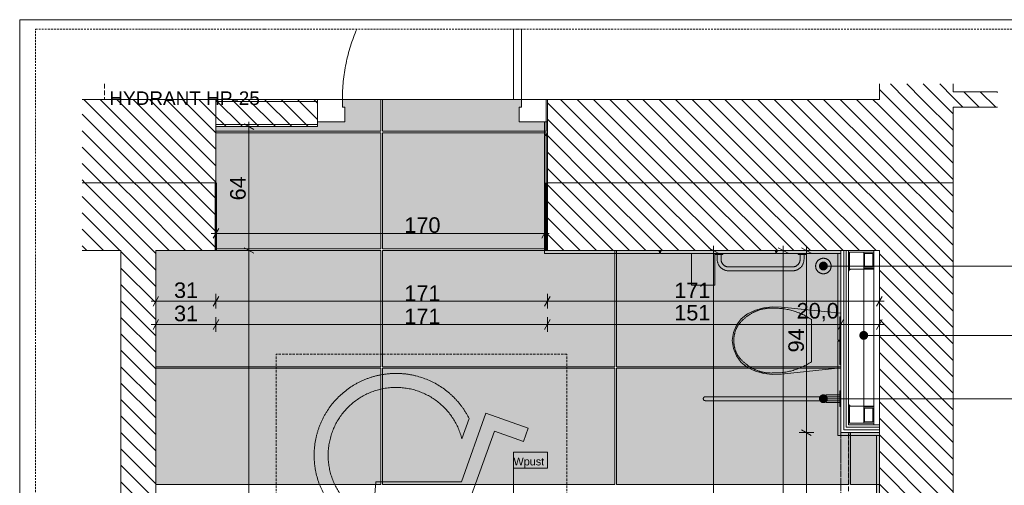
# Model space of a CAD drawing. Extents: x 180 to 4140, y 54 to 2910.
# Tile 9 of 10: x 180 to 2721, y 1708 to 2910. Entities that reach past the tile are written whole.
import ezdxf
from ezdxf.xclip import XClip

# ---------------------------------------------------------------- set-up
doc = ezdxf.new("R2010")
doc.units = 0
doc.header["$MEASUREMENT"] = 0
doc.header["$XCLIPFRAME"] = 0
for name, pattern in [('Krawędzie ukryte', [34, 24, -10]), ('Przerywana długa', [78, 50, -28]), ('Przerywana gęsta', [18, 12, -6])]:
    doc.linetypes.add(name, pattern=pattern)
for name, color, linetype in [('230-A Ściany działowe', 7, 'Continuous'), ('231-A Ściany działowe - projektowane', 7, 'Continuous'), ('300-W Płytki podłogi', 7, 'Continuous'), ('300-W Płytki wnętrza', 7, 'Continuous'), ('320-W Umeblowanie', 7, 'Continuous'), ('331-W Wyposażenie stałe - łazienka', 7, 'Continuous'), ('332-W Wyposażenie dodatkowe - łazienka', 7, 'Continuous'), ('399-W Wymiary i opisy', 7, 'Continuous'), ('420-K Ściany', 7, 'Continuous'), ('422-K ściany etap 2', 7, 'Continuous'), ('460-K Stropy - wymieniane warstwy', 7, 'Continuous'), ('810-G Ogólne', 7, 'Continuous'), ('815-G Ppoż etap 1', 7, 'Continuous'), ('820-G Rysunki Obrazki', 7, 'Continuous'), ('840-G Znaczniki ogólne', 7, 'Continuous')]:
    doc.layers.add(name, color=color, linetype=linetype)
doc.styles.add('STYL_AUTOMATYCZNY_2', font='arial.ttf')
doc.styles.add('STYL_AUTOMATYCZNY_3', font='arial.ttf')
pattern_1 = [(135, (-3336.16, -21530.758), (21.213203, 21.213203), [])]
pattern_2 = [(45, (-3336.16, -21530.76), (-88.38835, 88.38835), []), (45, (-3353.84, -21513.08), (-88.38835, 88.38835), []), (45, (-3371.52, -21495.4), (-88.38835, 88.38835), [])]
pattern_3 = [(0, (-3336.16, -21530.758), (0, 37.5), [0, -37.5])]

# ---------------------------------------------------------------- blocks, each defined once
blk = doc.blocks.new('*X2')
at = {"layer": '300-W Płytki podłogi', "linetype": 'Continuous', "lineweight": 25}
blk.add_hatch(color=150, dxfattribs=at).paths.add_polyline_path([(531.3, 2014.2), (1112.1, 2014.2), (1112.1, 2314.2), (531.3, 2314.2)])
blk = doc.blocks.new('*X3')
at = {"layer": '300-W Płytki podłogi', "linetype": 'Continuous', "lineweight": 25}
blk.add_hatch(color=150, dxfattribs=at).paths.add_polyline_path([(1716.1, 2014.2), (1716.1, 2314.2), (1116.1, 2314.2), (1116.1, 2014.2)])
blk = doc.blocks.new('*X4')
at = {"layer": '300-W Płytki podłogi', "linetype": 'Continuous', "lineweight": 25}
blk.add_hatch(color=150, dxfattribs=at).paths.add_polyline_path([(1716.1, 1710.2), (1716.1, 2010.2), (1116.1, 2010.2), (1116.1, 1710.2)])
blk = doc.blocks.new('*X5')
at = {"layer": '300-W Płytki podłogi', "linetype": 'Continuous', "lineweight": 25}
blk.add_hatch(color=150, dxfattribs=at).paths.add_polyline_path([(531.3, 1710.2), (1112.1, 1710.2), (1112.1, 2010.2), (531.3, 2010.2)])
blk = doc.blocks.new('*X14')
at = {"layer": '300-W Płytki podłogi', "linetype": 'Continuous', "lineweight": 25}
blk.add_hatch(color=150, dxfattribs=at).paths.add_polyline_path([(1720.1, 2014.2), (2299.1, 2014.2), (2299.1, 2314.2), (1720.1, 2314.2)])
blk = doc.blocks.new('*X15')
at = {"layer": '300-W Płytki podłogi', "linetype": 'Continuous', "lineweight": 25}
blk.add_hatch(color=150, dxfattribs=at).paths.add_polyline_path([(1720.1, 1710.2), (2320.1, 1710.2), (2320.1, 1844.2), (2299.1, 1844.2), (2299.1, 2010.2), (1720.1, 2010.2)])
blk = doc.blocks.new('*X20')
at = {"layer": '300-W Płytki podłogi', "linetype": 'Continuous', "lineweight": 25}
blk.add_hatch(color=150, dxfattribs=at).paths.add_polyline_path([(2398.8, 1844.2), (2324.1, 1844.2), (2324.1, 1710.2), (2398.8, 1710.2)])
blk = doc.blocks.new('*X25')
at = {"layer": '300-W Płytki podłogi', "linetype": 'Continuous', "lineweight": 25}
blk.add_hatch(color=150, dxfattribs=at).paths.add_polyline_path([(686.3, 2494.2), (686.3, 2318.2), (1112.1, 2318.2), (1112.1, 2618.2), (686.3, 2618.2)])
blk = doc.blocks.new('*X26')
at = {"layer": '300-W Płytki podłogi', "linetype": 'Continuous', "lineweight": 25}
blk.add_hatch(color=150, dxfattribs=at).paths.add_polyline_path([(1538.8, 2318.2), (1538.8, 2618.2), (1116.1, 2618.2), (1116.1, 2318.2)])
blk = doc.blocks.new('*X27')
at = {"layer": '300-W Płytki podłogi', "linetype": 'Continuous', "lineweight": 25}
blk.add_hatch(color=150, dxfattribs=at).paths.add_polyline_path([(686.3, 2622.2), (1112.1, 2622.2), (1112.1, 2704.2), (1012.8, 2704.2), (1012.8, 2684.2), (1018.8, 2684.2), (1018.8, 2646.7), (948.8, 2646.7), (948.8, 2634.2), (686.3, 2634.2)])
blk = doc.blocks.new('*X28')
at = {"layer": '300-W Płytki podłogi', "linetype": 'Continuous', "lineweight": 25}
blk.add_hatch(color=150, dxfattribs=at).paths.add_polyline_path([(1474.8, 2704.2), (1116.1, 2704.2), (1116.1, 2622.2), (1538.8, 2622.2), (1538.8, 2646.7), (1468.8, 2646.7), (1468.8, 2684.2), (1474.8, 2684.2)])
blk = doc.blocks.new('Rysunek_1_1', base_point=(-3336.2, -21530.8))
at = {"layer": '230-A Ściany działowe', "linetype": 'Continuous', "lineweight": 0}
h = blk.add_hatch(dxfattribs=at)
h.set_pattern_fill('Gips_0001', color=94, style=0, pattern_type=2)
h.set_pattern_definition(pattern_3)
h.paths.add_polyline_path([(2312.9, 1858), (2312.9, 2314.2), (2306.6, 2314.2), (2306.6, 1858)])
h = blk.add_hatch(dxfattribs=at)
h.set_pattern_fill('Gips_0001', color=94, style=0, pattern_type=2)
h.set_pattern_definition(pattern_3)
h.paths.add_polyline_path([(2319.1, 1864.2), (2319.1, 2314.2), (2312.9, 2314.2), (2312.9, 1864.2)])
h = blk.add_hatch(dxfattribs=at)
h.set_pattern_fill('Gips_0001', color=94, style=0, pattern_type=2)
h.set_pattern_definition(pattern_3)
h.paths.add_polyline_path([(2312.9, 1858), (2306.6, 1851.7), (2312.9, 1851.7)])
h = blk.add_hatch(dxfattribs=at)
h.set_pattern_fill('Gips_0001', color=94, style=0, pattern_type=2)
h.set_pattern_definition(pattern_3)
h.paths.add_polyline_path([(2306.6, 1858), (2306.6, 1851.7), (2312.9, 1858)])
h = blk.add_hatch(dxfattribs=at)
h.set_pattern_fill('Gips_0001', color=94, style=0, pattern_type=2)
h.set_pattern_definition(pattern_3)
h.paths.add_polyline_path([(2319.1, 1864.2), (2312.9, 1858), (2319.1, 1858)])
h = blk.add_hatch(dxfattribs=at)
h.set_pattern_fill('Gips_0001', color=94, style=0, pattern_type=2)
h.set_pattern_definition(pattern_3)
h.paths.add_polyline_path([(2312.9, 1864.2), (2312.9, 1858), (2319.1, 1864.2)])
at = {"layer": '231-A Ściany działowe - projektowane', "linetype": 'Continuous', "lineweight": 0}
h = blk.add_hatch(dxfattribs=at)
h.set_pattern_fill('Gips_0001', color=94, style=0, pattern_type=2)
h.set_pattern_definition(pattern_3)
h.paths.add_polyline_path([(2312.9, 1851.7), (2398.8, 1851.7), (2398.8, 1858), (2312.9, 1858)])
h = blk.add_hatch(dxfattribs=at)
h.set_pattern_fill('Gips_0001', color=94, style=0, pattern_type=2)
h.set_pattern_definition(pattern_3)
h.paths.add_polyline_path([(2319.1, 1858), (2398.8, 1858), (2398.8, 1864.2), (2319.1, 1864.2)])
at = {"layer": '300-W Płytki wnętrza', "linetype": 'Continuous', "lineweight": 0, "true_color": 0xbedebe}
for points in [[(1541.9, 2613.2), (1541.9, 2646.7), (1534.4, 2646.7), (1534.4, 2613.2)], [(1541.9, 2314.2), (1541.9, 2611.2), (1534.4, 2611.2), (1534.4, 2314.2)], [(1534.4, 2314.2), (1534.4, 2306.7), (1831.4, 2306.7), (1831.4, 2314.2)], [(1833.4, 2314.2), (1833.4, 2306.7), (2131.4, 2306.7), (2131.4, 2314.2)], [(2133.4, 2314.2), (2133.4, 2306.7), (2299.1, 2306.7), (2299.1, 2314.2)], [(2299.1, 2082.7), (2299.1, 2306.7), (2291.6, 2306.7), (2291.6, 2082.7)], [(2299.1, 1836.7), (2299.1, 2080.7), (2291.6, 2080.7), (2291.6, 1836.7)], [(2398.8, 1844.2), (2299.1, 1844.2), (2299.1, 1836.7), (2398.8, 1836.7)], [(2398.8, 1836.7), (2391.3, 1836.7), (2391.3, 1538.7), (2398.8, 1538.7)]]:
    blk.add_hatch(color=9, dxfattribs=at).paths.add_polyline_path(points)
at = {"layer": '300-W Płytki wnętrza', "linetype": 'Continuous', "lineweight": 0}
h = blk.add_hatch(dxfattribs=at)
h.set_pattern_fill('Aluminium_0001', color=94, style=0, pattern_type=2)
h.set_pattern_definition(pattern_2)
h.paths.add_polyline_path([(1540.6, 2610.2), (1540.6, 2614.2), (1538.1, 2614.2), (1538.1, 2610.2)])
h = blk.add_hatch(dxfattribs=at)
h.set_pattern_fill('Aluminium_0001', color=94, style=0, pattern_type=2)
h.set_pattern_definition(pattern_2)
h.paths.add_polyline_path([(1830.4, 2313), (1830.4, 2310.5), (1834.4, 2310.5), (1834.4, 2313)])
h = blk.add_hatch(dxfattribs=at)
h.set_pattern_fill('Aluminium_0001', color=94, style=0, pattern_type=2)
h.set_pattern_definition(pattern_2)
h.paths.add_polyline_path([(2130.4, 2313), (2130.4, 2310.5), (2134.4, 2310.5), (2134.4, 2313)])
h = blk.add_hatch(dxfattribs=at)
h.set_pattern_fill('Aluminium_0001', color=94, style=0, pattern_type=2)
h.set_pattern_definition(pattern_2)
h.paths.add_polyline_path([(2297.9, 2079.7), (2297.9, 2083.7), (2295.4, 2083.7), (2295.4, 2079.7)])
at = {"layer": '420-K Ściany', "linetype": 'Continuous', "lineweight": 13}
h = blk.add_hatch(dxfattribs=at)
h.set_pattern_fill('Ściany_istniejące_0001', color=8, style=0, pattern_type=2)
h.set_pattern_definition(pattern_1)
h.paths.add_polyline_path([(2588.8, 2744.1), (2398.8, 2744.1), (2398.8, 2704.2), (2588.8, 2704.2)])
h = blk.add_hatch(dxfattribs=at)
h.set_pattern_fill('Ściany_istniejące_0001', color=8, style=0, pattern_type=2)
h.set_pattern_definition(pattern_1)
h.paths.add_polyline_path([(2703.5, 2724.2), (2588.8, 2724.2), (2588.8, 2684.2), (2703.5, 2684.2)])
h = blk.add_hatch(dxfattribs=at)
h.set_pattern_fill('Ściany_istniejące_0001', color=8, style=0, pattern_type=2)
h.set_pattern_definition(pattern_1)
h.paths.add_polyline_path([(341.3, 2704.2), (341.3, 2489.2), (686.3, 2489.2), (686.3, 2704.2)])
h = blk.add_hatch(dxfattribs=at)
h.set_pattern_fill('Ściany_istniejące_0001', color=8, style=0, pattern_type=2)
h.set_pattern_definition(pattern_1)
h.paths.add_polyline_path([(2398.8, 2704.2), (1541.9, 2704.2), (1541.9, 2489.2), (2398.8, 2489.2)])
h = blk.add_hatch(dxfattribs=at)
h.set_pattern_fill('Ściany_istniejące_0001', color=8, style=0, pattern_type=2)
h.set_pattern_definition(pattern_1)
h.paths.add_polyline_path([(2398.8, 2704.2), (2588.8, 2489.2), (2588.8, 2704.2)])
h = blk.add_hatch(dxfattribs=at)
h.set_pattern_fill('Ściany_istniejące_0001', color=8, style=0, pattern_type=2)
h.set_pattern_definition(pattern_1)
h.paths.add_polyline_path([(2398.8, 2489.2), (2588.8, 2489.2), (2398.8, 2704.2)])
h = blk.add_hatch(dxfattribs=at)
h.set_pattern_fill('Ściany_istniejące_0001', color=8, style=0, pattern_type=2)
h.set_pattern_definition(pattern_1)
h.paths.add_polyline_path([(2398.8, 2489.2), (1541.9, 2489.2), (1541.9, 2314.2), (2398.8, 2314.2)])
h = blk.add_hatch(dxfattribs=at)
h.set_pattern_fill('Ściany_istniejące_0001', color=8, style=0, pattern_type=2)
h.set_pattern_definition(pattern_1)
h.paths.add_polyline_path([(2398.8, 2489.2), (2398.8, 2314.2), (2588.8, 2489.2)])
h = blk.add_hatch(dxfattribs=at)
h.set_pattern_fill('Ściany_istniejące_0001', color=8, style=0, pattern_type=2)
h.set_pattern_definition(pattern_1)
h.paths.add_polyline_path([(2398.8, 2314.2), (2588.8, 2314.2), (2588.8, 2489.2)])
h = blk.add_hatch(dxfattribs=at)
h.set_pattern_fill('Ściany_istniejące_0001', color=8, style=0, pattern_type=2)
h.set_pattern_definition(pattern_1)
h.paths.add_polyline_path([(441.3, 2314.2), (441.3, 414.2), (531.3, 414.2), (531.3, 2314.2)])
h = blk.add_hatch(dxfattribs=at)
h.set_pattern_fill('Ściany_istniejące_0001', color=8, style=0, pattern_type=2)
h.set_pattern_definition(pattern_1)
h.paths.add_polyline_path([(2398.8, 1161.7), (2513.8, 1161.7), (2538.8, 1161.7), (2588.8, 1161.7), (2588.8, 2314.2), (2398.8, 2314.2)])
at = {"layer": '422-K ściany etap 2', "linetype": 'Continuous', "lineweight": 13}
h = blk.add_hatch(dxfattribs=at)
h.set_pattern_fill('Ściany_istniejące_0001', color=8, style=0, pattern_type=2)
h.set_pattern_definition(pattern_1)
h.paths.add_polyline_path([(948.8, 2704.2), (686.3, 2704.2), (686.3, 2699.2), (948.8, 2699.2)])
h = blk.add_hatch(dxfattribs=at)
h.set_pattern_fill('Ściany_istniejące_0001', color=8, style=0, pattern_type=2)
h.set_pattern_definition(pattern_1)
h.paths.add_polyline_path([(686.3, 2639.2), (948.8, 2639.2), (948.8, 2699.2), (686.3, 2699.2)])
h = blk.add_hatch(dxfattribs=at)
h.set_pattern_fill('Ściany_istniejące_0001', color=8, style=0, pattern_type=2)
h.set_pattern_definition(pattern_1)
h.paths.add_polyline_path([(686.3, 2634.2), (948.8, 2634.2), (948.8, 2639.2), (686.3, 2639.2)])
h = blk.add_hatch(dxfattribs=at)
h.set_pattern_fill('Ściany_istniejące_0001', color=8, style=0, pattern_type=2)
h.set_pattern_definition(pattern_1)
h.paths.add_polyline_path([(486.3, 2489.2), (341.3, 2489.2), (341.3, 2314.2), (486.3, 2314.2)])
h = blk.add_hatch(dxfattribs=at)
h.set_pattern_fill('Ściany_istniejące_0001', color=8, style=0, pattern_type=2)
h.set_pattern_definition(pattern_1)
h.paths.add_polyline_path([(486.3, 2314.2), (686.3, 2314.2), (686.3, 2489.2), (486.3, 2489.2)])
at = {"layer": '820-G Rysunki Obrazki', "linetype": 'Continuous', "lineweight": 13}
for points in [[(2244.1, 2274.2), (2244.9, 2270.4), (2247, 2267.2), (2250.3, 2265), (2254.1, 2264.2), (2257.9, 2265), (2261.2, 2267.2), (2263.3, 2270.4), (2264.1, 2274.2), (2263.3, 2278.1), (2261.2, 2281.3), (2257.9, 2283.5), (2254.1, 2284.2), (2250.3, 2283.5), (2247, 2281.3), (2244.9, 2278.1)], [(2348.3, 2095.2), (2349.1, 2091.3), (2351.3, 2088.1), (2354.5, 2085.9), (2358.3, 2085.2), (2362.2, 2085.9), (2365.4, 2088.1), (2367.6, 2091.3), (2368.3, 2095.2), (2367.6, 2099), (2365.4, 2102.2), (2362.2, 2104.4), (2358.3, 2105.2), (2354.5, 2104.4), (2351.3, 2102.2), (2349.1, 2099)], [(2244.1, 1931.7), (2244.9, 1927.9), (2247, 1924.7), (2250.3, 1922.5), (2254.1, 1921.7), (2257.9, 1922.5), (2261.2, 1924.7), (2263.3, 1927.9), (2264.1, 1931.7), (2263.3, 1935.6), (2261.2, 1938.8), (2257.9, 1941), (2254.1, 1941.7), (2250.3, 1941), (2247, 1938.8), (2244.9, 1935.6)]]:
    blk.add_hatch(color=154, dxfattribs=at).paths.add_polyline_path(points)
at = {"layer": '230-A Ściany działowe', "color": 94, "linetype": 'Continuous', "lineweight": 0, "ltscale": 0.5}
for p, q in [((2306.6, 1851.7), (2306.6, 2314.2)), ((2312.9, 1858), (2312.9, 2314.2))]:
    blk.add_line(p, q, dxfattribs=at)
at = {"layer": '230-A Ściany działowe', "color": 94, "linetype": 'Continuous', "lineweight": 0, "ltscale": 0.5, "flags": 128}
for points in [[(2299.1, 2314.2), (2306.6, 2314.2)], [(2299.1, 2314.2), (2299.1, 1844.2)], [(2306.6, 2314.2), (2312.9, 2314.2)], [(2312.9, 2314.2), (2319.1, 2314.2)], [(2319.1, 1864.2), (2319.1, 2314.2)]]:
    blk.add_lwpolyline(points, dxfattribs=at)
at = {"layer": '230-A Ściany działowe', "color": 94, "linetype": 'Krawędzie ukryte', "lineweight": 0, "ltscale": 0.5, "flags": 128}
for points in [[(2299.1, 1844.2), (2306.6, 1844.2)], [(2299.1, 1844.2), (2299.1, 539.2)], [(2306.6, 1844.2), (2312.9, 1844.2)], [(2312.9, 1844.2), (2319.1, 1844.2)], [(2319.1, 639.2), (2319.1, 1844.2)]]:
    blk.add_lwpolyline(points, dxfattribs=at)
at = {"layer": '231-A Ściany działowe - projektowane', "color": 94, "linetype": 'Continuous', "lineweight": 0, "ltscale": 0.5}
for p, q in [((2398.8, 1858), (2312.9, 1858)), ((2306.6, 1851.7), (2312.9, 1851.7)), ((2306.6, 1851.7), (2312.9, 1851.7)), ((2398.8, 1851.7), (2312.9, 1851.7))]:
    blk.add_line(p, q, dxfattribs=at)
at = {"layer": '231-A Ściany działowe - projektowane', "color": 94, "linetype": 'Continuous', "lineweight": 0, "ltscale": 0.5, "flags": 128}
for points in [[(2398.8, 1864.2), (2319.1, 1864.2)], [(2398.8, 1858), (2398.8, 1864.2)], [(2398.8, 1851.7), (2398.8, 1858)], [(2299.1, 1844.2), (2306.6, 1844.2)], [(2306.6, 1844.2), (2398.8, 1844.2)], [(2398.8, 1844.2), (2398.8, 1851.7)]]:
    blk.add_lwpolyline(points, dxfattribs=at)
at = {"layer": '300-W Płytki podłogi', "color": 150, "linetype": 'Continuous', "lineweight": 5, "ltscale": 0.5, "flags": 128}
for points in [[(686.3, 2622.2), (1112.1, 2622.2), (1112.1, 2704.2), (1012.8, 2704.2), (1012.8, 2684.2), (1018.8, 2684.2), (1018.8, 2646.7), (948.8, 2646.7), (948.8, 2634.2), (686.3, 2634.2)], [(1474.8, 2704.2), (1474.8, 2684.2), (1468.8, 2684.2), (1468.8, 2646.7), (1538.8, 2646.7), (1538.8, 2622.2), (1116.1, 2622.2), (1116.1, 2704.2)], [(686.3, 2494.2), (686.3, 2618.2), (1112.1, 2618.2), (1112.1, 2318.2), (686.3, 2318.2)], [(1538.8, 2318.2), (1538.8, 2618.2), (1116.1, 2618.2), (1116.1, 2318.2)], [(531.3, 2014.2), (531.3, 2314.2), (1112.1, 2314.2), (1112.1, 2014.2)], [(1716.1, 2014.2), (1716.1, 2314.2), (1116.1, 2314.2), (1116.1, 2014.2)], [(1720.1, 2014.2), (1720.1, 2314.2), (2299.1, 2314.2), (2299.1, 2014.2)], [(531.3, 1710.2), (531.3, 2010.2), (1112.1, 2010.2), (1112.1, 1710.2)], [(1716.1, 1710.2), (1716.1, 2010.2), (1116.1, 2010.2), (1116.1, 1710.2)], [(1720.1, 1710.2), (1720.1, 2010.2), (2299.1, 2010.2), (2299.1, 1844.2), (2320.1, 1844.2), (2320.1, 1710.2)], [(2398.8, 1844.2), (2398.8, 1710.2), (2324.1, 1710.2), (2324.1, 1844.2)]]:
    blk.add_lwpolyline(points, close=True, dxfattribs=at)
at = {"layer": '300-W Płytki wnętrza', "color": 94, "linetype": 'Continuous', "lineweight": 0, "ltscale": 0.5}
for p, q in [((1541.9, 2646.7), (1534.4, 2646.7)), ((1534.4, 2646.7), (1534.4, 2613.2)), ((1541.9, 2646.7), (1541.9, 2613.2)), ((1541.9, 2613.2), (1534.4, 2613.2)), ((1534.4, 2611.2), (1534.4, 2314.2)), ((1541.9, 2611.2), (1534.4, 2611.2)), ((1538.1, 2614.2), (1538.1, 2610.2)), ((1540.6, 2614.2), (1538.1, 2614.2)), ((1540.6, 2610.2), (1538.1, 2610.2)), ((1540.6, 2614.2), (1540.6, 2610.2)), ((1541.9, 2611.2), (1541.9, 2314.2)), ((1541.9, 2314.2), (1534.4, 2314.2)), ((1534.4, 2314.2), (1534.4, 2306.7)), ((1831.4, 2314.2), (1534.4, 2314.2)), ((1830.4, 2313), (1830.4, 2310.5)), ((1834.4, 2313), (1830.4, 2313)), ((1831.4, 2314.2), (1831.4, 2306.7)), ((1833.4, 2314.2), (1833.4, 2306.7)), ((2131.4, 2314.2), (1833.4, 2314.2)), ((1834.4, 2313), (1834.4, 2310.5)), ((2130.4, 2313), (2130.4, 2310.5)), ((2134.4, 2313), (2130.4, 2313)), ((2131.4, 2314.2), (2131.4, 2306.7)), ((2133.4, 2314.2), (2133.4, 2306.7)), ((2299.1, 2314.2), (2133.4, 2314.2)), ((2134.4, 2313), (2134.4, 2310.5)), ((2299.1, 2314.2), (2299.1, 2306.7)), ((1831.4, 2306.7), (1534.4, 2306.7)), ((1834.4, 2310.5), (1830.4, 2310.5)), ((2131.4, 2306.7), (1833.4, 2306.7)), ((2134.4, 2310.5), (2130.4, 2310.5)), ((2299.1, 2306.7), (2133.4, 2306.7)), ((2291.6, 2306.7), (2291.6, 2082.7)), ((2299.1, 2306.7), (2291.6, 2306.7)), ((2299.1, 2306.7), (2299.1, 2082.7)), ((2295.4, 2083.7), (2295.4, 2079.7)), ((2297.9, 2083.7), (2295.4, 2083.7)), ((2297.9, 2083.7), (2297.9, 2079.7)), ((2299.1, 2082.7), (2291.6, 2082.7)), ((2291.6, 2080.7), (2291.6, 1836.7)), ((2299.1, 2080.7), (2291.6, 2080.7)), ((2297.9, 2079.7), (2295.4, 2079.7)), ((2299.1, 2080.7), (2299.1, 1836.7)), ((2299.1, 1836.7), (2291.6, 1836.7)), ((2299.1, 1844.2), (2299.1, 1836.7)), ((2398.8, 1844.2), (2299.1, 1844.2)), ((2398.8, 1836.7), (2299.1, 1836.7)), ((2398.8, 1836.7), (2391.3, 1836.7)), ((2391.3, 1836.7), (2391.3, 1538.7)), ((2398.8, 1844.2), (2398.8, 1836.7)), ((2398.8, 1836.7), (2398.8, 1538.7))]:
    blk.add_line(p, q, dxfattribs=at)
at = {"layer": '300-W Płytki wnętrza', "color": 94, "linetype": 'Krawędzie ukryte', "lineweight": 0, "ltscale": 0.5, "flags": 128}
for points in [[(1534.4, 2613.2), (1534.4, 2646.7)], [(1534.4, 2646.7), (1541.9, 2646.7)], [(1541.9, 2613.2), (1541.9, 2646.7)], [(1534.4, 2613.2), (1538.1, 2613.2), (1540.6, 2613.2), (1541.9, 2613.2)], [(1534.4, 2314.2), (1534.4, 2611.2)], [(1534.4, 2611.2), (1538.1, 2611.2), (1540.6, 2611.2), (1541.9, 2611.2)], [(1538.1, 2614.2), (1538.1, 2613.2), (1538.1, 2611.2), (1538.1, 2610.2)], [(1540.6, 2614.2), (1538.1, 2614.2)], [(1538.1, 2610.2), (1540.6, 2610.2)], [(1540.6, 2610.2), (1540.6, 2611.2), (1540.6, 2613.2), (1540.6, 2614.2)], [(1541.9, 2314.2), (1541.9, 2611.2)], [(1534.4, 2314.2), (1541.9, 2314.2)], [(1534.4, 2314.2), (1831.4, 2314.2)], [(1534.4, 2306.7), (1534.4, 2314.2)], [(1830.4, 2310.5), (1830.4, 2313)], [(1830.4, 2313), (1831.4, 2313), (1833.4, 2313), (1834.4, 2313)], [(1831.4, 2306.7), (1831.4, 2310.5), (1831.4, 2313), (1831.4, 2314.2)], [(1833.4, 2314.2), (2131.4, 2314.2)], [(1833.4, 2306.7), (1833.4, 2310.5), (1833.4, 2313), (1833.4, 2314.2)], [(1834.4, 2313), (1834.4, 2310.5)], [(2130.4, 2310.5), (2130.4, 2313)], [(2130.4, 2313), (2131.4, 2313), (2133.4, 2313), (2134.4, 2313)], [(2131.4, 2306.7), (2131.4, 2310.5), (2131.4, 2313), (2131.4, 2314.2)], [(2133.4, 2314.2), (2299.1, 2314.2)], [(2133.4, 2306.7), (2133.4, 2310.5), (2133.4, 2313), (2133.4, 2314.2)], [(2134.4, 2313), (2134.4, 2310.5)], [(2299.1, 2306.7), (2299.1, 2314.2)], [(1534.4, 2306.7), (1831.4, 2306.7)], [(1834.4, 2310.5), (1833.4, 2310.5), (1831.4, 2310.5), (1830.4, 2310.5)], [(1833.4, 2306.7), (2131.4, 2306.7)], [(2134.4, 2310.5), (2133.4, 2310.5), (2131.4, 2310.5), (2130.4, 2310.5)], [(2133.4, 2306.7), (2299.1, 2306.7)], [(2291.6, 2082.7), (2291.6, 2306.7)], [(2291.6, 2306.7), (2299.1, 2306.7)], [(2299.1, 2082.7), (2299.1, 2306.7)], [(2295.4, 2083.7), (2295.4, 2082.7), (2295.4, 2080.7), (2295.4, 2079.7)], [(2297.9, 2083.7), (2295.4, 2083.7)], [(2297.9, 2079.7), (2297.9, 2080.7), (2297.9, 2082.7), (2297.9, 2083.7)], [(2291.6, 2082.7), (2295.4, 2082.7), (2297.9, 2082.7), (2299.1, 2082.7)], [(2291.6, 1836.7), (2291.6, 2080.7)], [(2291.6, 2080.7), (2295.4, 2080.7), (2297.9, 2080.7), (2299.1, 2080.7)], [(2295.4, 2079.7), (2297.9, 2079.7)], [(2299.1, 1836.7), (2299.1, 2080.7)], [(2291.6, 1836.7), (2299.1, 1836.7)], [(2398.8, 1844.2), (2299.1, 1844.2)], [(2299.1, 1836.7), (2299.1, 1844.2)], [(2398.8, 1836.7), (2299.1, 1836.7)], [(2391.3, 1836.7), (2391.3, 1538.7)], [(2391.3, 1836.7), (2398.8, 1836.7)], [(2398.8, 1836.7), (2398.8, 1844.2)], [(2398.8, 1836.7), (2398.8, 1538.7)]]:
    blk.add_lwpolyline(points, dxfattribs=at)
at = {"layer": '320-W Umeblowanie', "color": 94, "linetype": 'Przerywana gęsta', "lineweight": 0, "ltscale": 0.5, "flags": 128}
blk.add_lwpolyline([(2299.1, 1844.2), (2299.1, 539.2), (2398.8, 539.2), (2398.8, 1844.2)], close=True, dxfattribs=at)
at = {"layer": '331-W Wyposażenie stałe - łazienka', "color": 150, "linetype": 'Continuous', "lineweight": 13, "ltscale": 0.5}
for p, q in [((2319.1, 2314.2), (2319.1, 2265.7)), ((2384.1, 2314.2), (2319.1, 2314.2)), ((2384.1, 2309.8), (2384.1, 2314.2)), ((2384.1, 2309.8), (2321.8, 2309.8)), ((2321.8, 2309.8), (2321.8, 2265.7)), ((2358.1, 2309.8), (2358.1, 2267.5)), ((2360.3, 2271), (2360.3, 2306.3)), ((2360.3, 2306.3), (2381.9, 2306.3)), ((2381.9, 2306.3), (2381.9, 2271)), ((2384.1, 2265.7), (2384.1, 2309.8)), ((2319.1, 2265.7), (2384.1, 2265.7)), ((2320.1, 2262), (2319.6, 2260.6)), ((2320.7, 2263.2), (2320.1, 2262)), ((2321.4, 2264.1), (2320.7, 2263.2)), ((2322.2, 2264.9), (2321.4, 2264.1)), ((2323.1, 2265.4), (2322.2, 2264.9)), ((2324.1, 2265.7), (2323.1, 2265.4)), ((2358.1, 2267.5), (2358.1, 1911)), ((2384.1, 2267.5), (2358.1, 2267.5)), ((2381.9, 2271), (2360.3, 2271)), ((2384.1, 2265.7), (2384.1, 1912.8)), ((2319.3, 2259.2), (2319.1, 2257.7)), ((2319.1, 2257.7), (2319.1, 2256.9)), ((2319.1, 2256.9), (2319.1, 1921.6)), ((2319.6, 2260.6), (2319.3, 2259.2)), ((2319.1, 1921.6), (2319.1, 1920.8)), ((2319.1, 1920.8), (2319.3, 1919.3)), ((2319.1, 1912.8), (2319.1, 1864.2)), ((2384.1, 1912.8), (2319.1, 1912.8)), ((2319.3, 1919.3), (2319.6, 1917.9)), ((2319.6, 1917.9), (2320.1, 1916.5)), ((2320.1, 1916.5), (2320.7, 1915.3)), ((2320.7, 1915.3), (2321.4, 1914.3)), ((2321.4, 1914.3), (2322.2, 1913.6)), ((2321.8, 1912.8), (2321.8, 1868.7)), ((2322.2, 1913.6), (2323.1, 1913)), ((2323.1, 1913), (2324.1, 1912.8)), ((2358.1, 1911), (2358.1, 1868.7)), ((2384.1, 1911), (2358.1, 1911)), ((2360.3, 1872.2), (2360.3, 1907.5)), ((2360.3, 1907.5), (2381.9, 1907.5)), ((2381.9, 1907.5), (2381.9, 1872.2)), ((2384.1, 1868.7), (2384.1, 1912.8)), ((2319.1, 1864.2), (2384.1, 1864.2)), ((2321.8, 1868.7), (2384.1, 1868.7)), ((2381.9, 1872.2), (2360.3, 1872.2)), ((2384.1, 1864.2), (2384.1, 1868.7))]:
    blk.add_line(p, q, dxfattribs=at)
at = {"layer": '331-W Wyposażenie stałe - łazienka', "color": 150, "linetype": 'Continuous', "lineweight": 5, "ltscale": 0.5}
for p, q in [((1990, 2304.2), (1980, 2304.2)), ((2204.1, 2304.2), (2194.1, 2304.2)), ((2223.4, 2136.2), (2223.4, 2081.7)), ((2223.4, 2081.7), (2223.4, 2027.3))]:
    blk.add_line(p, q, dxfattribs=at)
at = {"layer": '331-W Wyposażenie stałe - łazienka', "color": 150, "linetype": 'Continuous', "lineweight": 5, "ltscale": 0.5, "flags": 128}
for points in [[(1914.1, 2225.2), (1914.1, 2306.7), (1974.1, 2306.7), (1974.1, 2225.2)], [(2100.7, 1997), (2079, 2003.2), (2058.4, 2012.7), (2042.2, 2025.5), (2029.7, 2042.1), (2021.8, 2061.2), (2019.1, 2081.7), (2021.8, 2102.3), (2029.7, 2121.4), (2042.2, 2137.9), (2058.4, 2150.7), (2079, 2160.3), (2100.7, 2166.5), (2123.2, 2169.2), (2145.8, 2168.4), (2299.1, 2152.2), (2299.1, 2011.3), (2145.8, 1995.1), (2123.2, 1994.3)], [(2299.1, 2143.2), (2299.1, 2020.2), (2296.6, 2020.2), (2296.6, 2143.2)], [(2296.6, 1921.7), (2261.6, 1921.7), (2261.6, 1941.7), (2296.6, 1941.7)], [(2296.6, 1911.7), (2296.6, 1951.7), (2299.1, 1951.7), (2299.1, 1911.7)]]:
    blk.add_lwpolyline(points, close=True, dxfattribs=at)
for points in [[(2209.1, 2306.7), (2189.1, 2306.7), (2189.1, 2304.2), (2194.1, 2304.2), (2194.1, 2291.7, -0.414214), (2174.1, 2271.7), (2010, 2271.7, -0.414214), (1990, 2291.7), (1990, 2304.2), (1995, 2304.2), (1995, 2306.7), (1975, 2306.7), (1975, 2304.2), (1980, 2304.2), (1980, 2291.7, 0.414214), (2010, 2261.7), (2174.1, 2261.7, 0.414214), (2204.1, 2291.7), (2204.1, 2304.2), (2209.1, 2304.2)], [(2296.6, 1926.7), (2296.6, 1936.7), (1949.1, 1936.7, 1), (1949.1, 1926.7)]]:
    blk.add_lwpolyline(points, format="xyb", close=True, dxfattribs=at)
at = {"layer": '331-W Wyposażenie stałe - łazienka', "color": 150, "linetype": 'Continuous', "lineweight": 5, "ltscale": 0.5}
for centre, major_axis, start_param, end_param in [((2118.7, 2037), (0, 128.4), 6.227458, 7.128046), ((2129.4, 1952.7), (0, 212.6), 5.753783, 6.306803), ((2083.5, 2081.3), (0, 69.3), 0.938292, 1.564935), ((2083.5, 2082.1), (0, 69.3), 1.576657, 2.203301), ((2118.7, 2126.5), (0, 128.4), 2.296735, 3.197324), ((2129.4, 2210.8), (0, 212.6), 3.117977, 3.670997)]:
    blk.add_ellipse(centre, major_axis=major_axis, ratio=0.875546, start_param=start_param, end_param=end_param, dxfattribs=at)
at = {"layer": '332-W Wyposażenie dodatkowe - łazienka', "color": 150, "linetype": 'Continuous', "lineweight": 13, "ltscale": 0.5, "flags": 128}
blk.add_lwpolyline([(2254.1, 2254.2, 1), (2254.1, 2294.2, 1)], format="xyb", close=True, dxfattribs=at)
at = {"layer": '399-W Wymiary i opisy', "color": 154, "linetype": 'Continuous', "lineweight": 13, "ltscale": 0.5}
for p, q in [((771.7, 2634.2), (771.7, 2646.5)), ((790.4, 2634.2), (752.9, 2634.2)), ((784.2, 2627), (759.2, 2641.5)), ((771.7, 2314.2), (771.7, 2634.2)), ((693.6, 2370.8), (679.1, 2345.8)), ((686.3, 2339.6), (686.3, 2377.1)), ((1527.1, 2345.8), (1541.6, 2370.8)), ((1534.4, 2339.6), (1534.4, 2377.1)), ((674.1, 2358.3), (686.3, 2358.3)), ((686.3, 2358.3), (1534.4, 2358.3)), ((1534.4, 2358.3), (1546.6, 2358.3)), ((790.4, 2314.2), (752.9, 2314.2)), ((759.2, 2321.5), (784.2, 2307)), ((771.7, 539.2), (771.7, 2314.2)), ((1989.1, 2314.2), (1951.6, 2314.2)), ((1982.8, 2307), (1957.8, 2321.5)), ((1970.3, 2314.2), (1970.3, 2326.5)), ((1970.3, 539.2), (1970.3, 2314.2)), ((2169.1, 2314.2), (2131.6, 2314.2)), ((2162.8, 2307), (2137.8, 2321.5)), ((2150.3, 2314.2), (2150.3, 2326.5)), ((2150.3, 539.2), (2150.3, 2314.2)), ((2229.1, 2314.2), (2191.6, 2314.2)), ((2222.8, 2307), (2197.8, 2321.5)), ((2210.3, 2314.2), (2210.3, 2326.5)), ((2210.3, 1844.2), (2210.3, 2314.2)), ((538.6, 2195.8), (524.1, 2170.8)), ((531.3, 2164.6), (531.3, 2202.1)), ((693.6, 2195.8), (679.1, 2170.8)), ((686.3, 2164.6), (686.3, 2202.1)), ((1549.1, 2195.8), (1534.6, 2170.8)), ((1541.9, 2164.6), (1541.9, 2202.1)), ((2391.6, 2170.8), (2406.1, 2195.8)), ((2398.8, 2164.6), (2398.8, 2202.1)), ((519.1, 2183.3), (531.3, 2183.3)), ((531.3, 2183.3), (686.3, 2183.3)), ((686.3, 2183.3), (1541.9, 2183.3)), ((1541.9, 2183.3), (2398.8, 2183.3)), ((2398.8, 2183.3), (2411.1, 2183.3)), ((538.6, 2135.8), (524.1, 2110.8)), ((531.3, 2104.6), (531.3, 2142.1)), ((693.6, 2135.8), (679.1, 2110.8)), ((686.3, 2104.6), (686.3, 2142.1)), ((1549.1, 2135.8), (1534.6, 2110.8)), ((1541.9, 2104.6), (1541.9, 2142.1)), ((2306.3, 2135.8), (2291.9, 2110.8)), ((2299.1, 2104.6), (2299.1, 2142.1)), ((2391.6, 2110.8), (2406.1, 2135.8)), ((2398.8, 2104.6), (2398.8, 2142.1)), ((519.1, 2123.3), (531.3, 2123.3)), ((531.3, 2123.3), (686.3, 2123.3)), ((686.3, 2123.3), (1541.9, 2123.3)), ((1541.9, 2123.3), (2299.1, 2123.3)), ((2299.1, 2123.3), (2398.8, 2123.3)), ((2398.8, 2123.3), (2411.1, 2123.3)), ((2229.1, 1844.2), (2191.6, 1844.2)), ((2197.8, 1851.5), (2222.8, 1837)), ((2210.3, 639.2), (2210.3, 1844.2))]:
    blk.add_line(p, q, dxfattribs=at)
at = {"layer": '420-K Ściany', "color": 7, "linetype": 'Continuous', "lineweight": 13, "ltscale": 0.5}
for p, q in [((686.3, 2314.2), (686.3, 2489.2)), ((1538.8, 2314.2), (1538.8, 2489.2))]:
    blk.add_line(p, q, dxfattribs=at)
at = {"layer": '420-K Ściany', "color": 7, "linetype": 'Continuous', "lineweight": 50, "ltscale": 0.5}
for p, q in [((686.3, 2314.2), (686.3, 2489.2)), ((1538.8, 2314.2), (1538.8, 2489.2))]:
    blk.add_line(p, q, dxfattribs=at)
at = {"layer": '420-K Ściany', "color": 7, "linetype": 'Continuous', "lineweight": 13, "ltscale": 0.5, "flags": 128}
for points in [[(2398.8, 2744.1), (2398.8, 2704.2)], [(2588.8, 2724.2), (2588.8, 2744.1)], [(2703.5, 2724.2), (2588.8, 2724.2)], [(686.3, 2704.2), (341.3, 2704.2)], [(686.3, 2489.2), (686.3, 2704.2)], [(2398.8, 2704.2), (1541.9, 2704.2)], [(1541.9, 2489.2), (1541.9, 2704.2)], [(2588.8, 2489.2), (2588.8, 2684.2)], [(2588.8, 2684.2), (2703.5, 2684.2)], [(341.3, 2489.2), (686.3, 2489.2)], [(2398.8, 2489.2), (1541.9, 2489.2)], [(1541.9, 2314.2), (1541.9, 2489.2)], [(1541.9, 2489.2), (2588.8, 2489.2)], [(2588.8, 2489.2), (2398.8, 2489.2)], [(2588.8, 1434.2), (2588.8, 2489.2)], [(441.3, 2314.2), (441.3, 414.2)], [(531.3, 539.2), (531.3, 2314.2)], [(1541.9, 2314.2), (2398.8, 2314.2)], [(2398.8, 2314.2), (2398.8, 1161.7)]]:
    blk.add_lwpolyline(points, dxfattribs=at)
at = {"layer": '422-K ściany etap 2', "color": 150, "linetype": 'Continuous', "lineweight": 0, "ltscale": 0.5}
for p, q in [((1454.8, 2704.2), (1454.8, 2885.8)), ((1474.8, 2885.8), (1474.8, 2704.2)), ((1012.8, 2704.2), (948.8, 2704.2)), ((948.8, 2704.2), (948.8, 2646.7)), ((948.8, 2704.2), (948.8, 2646.7)), ((948.8, 2704.2), (948.8, 2646.7)), ((1012.8, 2684.2), (1012.8, 2704.2)), ((1474.8, 2704.2), (1454.8, 2704.2)), ((1538.8, 2704.2), (1474.8, 2704.2)), ((1474.8, 2704.2), (1474.8, 2684.2)), ((1538.8, 2646.7), (1538.8, 2704.2)), ((1538.8, 2704.2), (1538.8, 2646.7)), ((1538.8, 2704.2), (1538.8, 2646.7)), ((1018.8, 2684.2), (1012.8, 2684.2)), ((1018.8, 2646.7), (1018.8, 2684.2)), ((1474.8, 2684.2), (1468.8, 2684.2)), ((1468.8, 2684.2), (1468.8, 2646.7)), ((948.8, 2646.7), (1018.8, 2646.7)), ((948.8, 2646.7), (948.8, 2634.2)), ((1468.8, 2646.7), (1538.8, 2646.7)), ((1538.8, 2646.7), (1538.8, 2634.2))]:
    blk.add_line(p, q, dxfattribs=at)
at = {"layer": '422-K ściany etap 2', "color": 7, "linetype": 'Continuous', "lineweight": 13, "ltscale": 0.5}
for p, q in [((948.8, 2699.2), (686.3, 2699.2)), ((686.3, 2639.2), (948.8, 2639.2))]:
    blk.add_line(p, q, dxfattribs=at)
at = {"layer": '422-K ściany etap 2', "color": 94, "linetype": 'Continuous', "lineweight": 0, "ltscale": 0.5}
for p, q in [((948.8, 2704.2), (948.8, 2646.7)), ((1538.8, 2704.2), (1538.8, 2646.7)), ((948.8, 2646.7), (948.8, 2634.2)), ((1538.8, 2646.7), (1538.8, 2634.2))]:
    blk.add_line(p, q, dxfattribs=at)
at = {"layer": '422-K ściany etap 2', "color": 7, "linetype": 'Continuous', "lineweight": 13, "ltscale": 0.5, "flags": 128}
for points in [[(948.8, 2704.2), (686.3, 2704.2)], [(686.3, 2699.2), (686.3, 2704.2)], [(686.3, 2639.2), (686.3, 2699.2)], [(948.8, 2699.2), (948.8, 2704.2)], [(948.8, 2639.2), (948.8, 2699.2)], [(686.3, 2634.2), (686.3, 2639.2)], [(686.3, 2634.2), (948.8, 2634.2)], [(948.8, 2634.2), (948.8, 2639.2)], [(486.3, 2489.2), (341.3, 2489.2)], [(686.3, 2489.2), (486.3, 2489.2)], [(686.3, 2314.2), (686.3, 2489.2)], [(341.3, 2314.2), (441.3, 2314.2)], [(531.3, 2314.2), (686.3, 2314.2)]]:
    blk.add_lwpolyline(points, dxfattribs=at)
at = {"layer": '422-K ściany etap 2', "color": 150, "linetype": 'Przerywana gęsta', "lineweight": 0, "ltscale": 0.5, "flags": 128}
blk.add_lwpolyline([(1592.3, 2047), (842.3, 2047), (842.3, 1297), (1592.3, 1297)], close=True, dxfattribs=at)
at = {"layer": '422-K ściany etap 2', "color": 150, "linetype": 'Continuous', "lineweight": 0, "ltscale": 0.5, "flags": 128}
for points in [[(1339.9, 1880.6), (1321.1, 1828, 1.473184), (1056.5, 1638.3), (1053.3, 1598.5, -1.373115)], [(1074.2, 1407.4), (1099, 1717.2), (1319.8, 1717.2), (1383.3, 1894.4), (1492.3, 1855.4), (1480.2, 1821.4), (1405.1, 1848.3), (1345.2, 1681), (1132.4, 1681), (1125.5, 1595.2), (1253.7, 1595.2), (1253.7, 1559.1), (1122.6, 1559.1), (1115.4, 1469.4, -3.065684)]]:
    blk.add_lwpolyline(points, format="xyb", close=True, dxfattribs=at)
at = {"layer": '422-K ściany etap 2', "color": 150, "linetype": 'Continuous', "lineweight": 0, "ltscale": 0.5}
blk.add_arc((1474.8, 2704.2), 462, 156.8546, 180, dxfattribs=at)
at = {"layer": '460-K Stropy - wymieniane warstwy', "color": 94, "linetype": 'Continuous', "lineweight": 0, "ltscale": 0.5, "flags": 128}
blk.add_lwpolyline([(531.3, 2314.2), (531.3, 539.2), (2398.8, 539.2), (2398.8, 2314.2), (1541.9, 2314.2), (1541.9, 2704.2), (686.3, 2704.2), (686.3, 2314.2)], close=True, dxfattribs=at)
at = {"layer": '815-G Ppoż etap 1', "color": 150, "linetype": 'Krawędzie ukryte', "lineweight": 13, "ltscale": 0.5}
for p, q in [((399.1, 2744.1), (399.1, 2704.2)), ((399.1, 2704.2), (341.3, 2704.2))]:
    blk.add_line(p, q, dxfattribs=at)
at = {"layer": '820-G Rysunki Obrazki', "color": 154, "linetype": 'Continuous', "lineweight": 13, "ltscale": 0.5}
for p, q in [((2264.1, 2274.2), (2975.9, 2274.2)), ((2368.3, 2095.2), (3285.5, 2095.2)), ((2264.1, 1931.7), (3036.9, 1931.7)), ((1542.1, 1793.6), (1454.4, 1793.6)), ((1454.4, 1793.6), (1454.4, 1752.2)), ((1542.1, 1752.2), (1542.1, 1793.6)), ((1454.4, 1752.2), (1542.1, 1752.2)), ((1454.4, 1578), (1454.4, 1752.2)), ((1454.4, 1752.2), (1542.1, 1752.2))]:
    blk.add_line(p, q, dxfattribs=at)
for centre in [(2254.1, 2274.2), (2358.3, 2095.2), (2254.1, 1931.7)]:
    blk.add_circle(centre, 10, dxfattribs=at)
at = {"color": 7, "linetype": 'Continuous', "lineweight": 13, "ltscale": 0.5}
for name in ['*X27', '*X28', '*X25', '*X26', '*X2', '*X3', '*X14', '*X5', '*X4', '*X15', '*X20']:
    blk.add_blockref(name, (0, 0), dxfattribs=at)
at = {"layer": '399-W Wymiary i opisy', "color": 154, "linetype": 'Continuous', "lineweight": 13, "char_height": 40, "width": 61.018, "attachment_point": 7, "rotation": 90, "style": 'STYL_AUTOMATYCZNY_2'}
for s, insert in [('\\A1;{\\pql;\\fArial|b0|i0|c238|p0;\\W1.000000;64}', (763.7, 2443.7)), ('\\A1;{\\pql;\\fArial|b0|i0|c238|p0;\\W1.000000;94}', (2204.3, 2051.2))]:
    blk.add_mtext(s, dxfattribs=dict(at, insert=insert))
at = {"layer": '399-W Wymiary i opisy', "color": 154, "linetype": 'Continuous', "lineweight": 13, "char_height": 40, "attachment_point": 7, "style": 'STYL_AUTOMATYCZNY_2'}
for s, insert, width in [('\\A1;{\\pql;\\fArial|b0|i0|c238|p0;\\W1.000000;170}', (1172.7, 2359.3), 91.527), ('\\A1;{\\pql;\\fArial|b0|i0|c238|p0;\\W1.000000;31}', (578.3, 2191.3), 61.018), ('\\A1;{\\pql;\\fArial|b0|i0|c238|p0;\\W1.000000;171}', (1172.7, 2184.3), 91.527), ('\\A1;{\\pql;\\fArial|b0|i0|c238|p0;\\W1.000000;171}', (1869.3, 2191.3), 91.527), ('\\A1;{\\pql;\\fArial|b0|i0|c238|p0;\\W1.000000;31}', (578.3, 2131.3), 61.018), ('\\A1;{\\pql;\\fArial|b0|i0|c238|p0;\\W1.000000;171}', (1172.7, 2124.3), 91.527), ('\\A1;{\\pql;\\fArial|b0|i0|c238|p0;\\W1.000000;151}', (1869.3, 2133.4), 91.527), ('\\A1;{\\pql;\\fArial|b0|i0|c238|p0;\\W1.000000;20,0}', (2185.1, 2131.3), 106.768)]:
    blk.add_mtext(s, dxfattribs=dict(at, insert=insert, width=width))
at = {"layer": '815-G Ppoż etap 1', "color": 1, "linetype": 'Continuous', "lineweight": 13, "insert": (411.3, 2724.9), "char_height": 35, "attachment_point": 1, "style": 'STYL_AUTOMATYCZNY_2'}
blk.add_mtext('\\A1;{\\pql;\\fArial|b0|i0|c238|p0;\\W1.000000;HYDRANT\\fArial|b0|i0|c238|p0;\\W1.000000; HP-25}', dxfattribs=at)
at = {"layer": '820-G Rysunki Obrazki', "color": 154, "linetype": 'Continuous', "lineweight": 13, "insert": (1454.4, 1753.6), "char_height": 20, "attachment_point": 7, "style": 'STYL_AUTOMATYCZNY_3'}
blk.add_mtext('\\A1;{\\pql;\\fArial|b0|i0|c238|p0;\\W1.000000;Wpust}', dxfattribs=at)

msp = doc.modelspace()

# ---------------------------------------------------------------- linework, layer by layer
at = {"layer": '810-G Ogólne', "color": 7, "linetype": 'Continuous', "lineweight": 13, "ltscale": 0.1}
for p in [(3390, 2910), (180, 60)]:
    msp.add_line(p, (180, 2910), dxfattribs=at)
at = {"layer": '840-G Znaczniki ogólne', "color": 8, "linetype": 'Przerywana długa', "lineweight": 13, "ltscale": 0.1}
msp.add_lwpolyline([(221.2, 2885.8), (812.2, 2885.8), (1465, 2885.8), (3175, 2885.8), (3175, 76.2), (221.2, 76.2)], close=True, dxfattribs=at)

# ---------------------------------------------------------------- block references
at = {"layer": '820-G Rysunki Obrazki', "color": 7, "linetype": 'Continuous', "lineweight": 13, "ltscale": 0.1}
ref = msp.add_blockref('Rysunek_1_1', (-3336.2, -21530.8), dxfattribs=at)
XClip(ref).set_block_clipping_path([(341.290112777, 402.1131459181), (953.1924368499, 402.1131459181), (953.1924368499, 82.7263964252), (2475.1191023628, 82.7263964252), (2475.1191023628, 183.4707389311), (2344.9990529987, 183.4707389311), (2344.9990529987, 371.3792950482), (3305.178, 371.3792950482), (3305.178, 954.6321297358), (2703.4901120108, 954.6321297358), (2703.4901120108, 1738.772080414), (3305.178, 1738.772080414), (3305.178, 2269.4922317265), (3085.6830056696, 2269.4922317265), (3085.6830056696, 2383.6040646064), (2703.4901120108, 2383.6040646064), (2703.4901120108, 2744.0868391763), (1585.057768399, 2744.0868391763), (1585.057768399, 2885.838607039), (932.3142418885, 2885.838607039), (932.3142418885, 2744.0868391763), (341.290112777, 2744.0868391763)])

doc.saveas('drawing.dxf')
